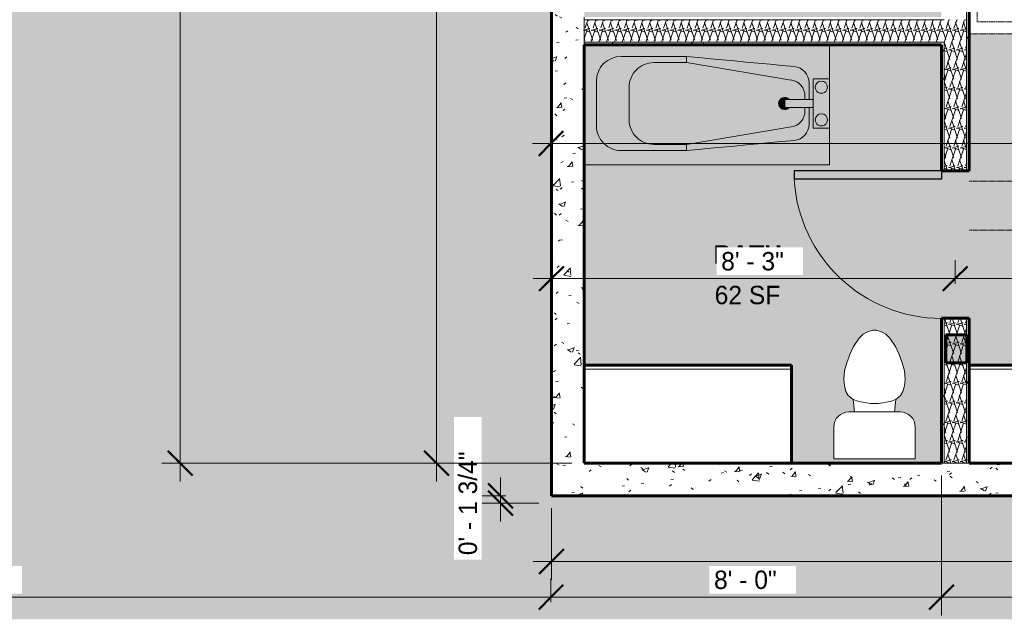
# Model space of a CAD drawing. Header units: inches. Extents: x 1931 to 3173, y 8366 to 8904.
# Tile 2 of 55: x 2204 to 2445, y 8366 to 8513. Entities that reach past the tile are written whole.
import ezdxf

# ---------------------------------------------------------------- set-up
doc = ezdxf.new("R2010")
doc.units = ezdxf.units.IN
doc.header["$MEASUREMENT"] = 0
doc.linetypes.add('Dash 1_16_', pattern=[0.125, 0.0625, -0.0625])
for name, color, linetype, lineweight in [('A-ANNO-DIMS', 211, 'Continuous', 9), ('A-ANNO-DIMS-48', 211, 'Continuous', 9), ('A-AREA-IDEN', 2, 'Continuous', 9), ('A-DOOR', 31, 'Continuous', 18), ('A-DOOR-1', 31, 'Continuous', 9), ('A-DOOR-2', 31, 'Continuous', 30), ('A-WALL', 113, 'Continuous', 18), ('A-WALL-PATT-1', 111, 'Continuous', 9), ('C-BLDG-PADS', 91, 'Continuous', 9), ('C-TOPO', 7, 'Continuous', 9), ('I-FURN-1', 253, 'Dash 1_16_', 9), ('I-FURN-HDLN-1', 253, 'Dash 1_16_', 9), ('I-WALL-1', 2, 'Continuous', 60), ('P-SANR-FIXT', 6, 'Continuous', 9), ('Q-CASE', 31, 'Continuous', 9), ('Q-CASE-1', 31, 'Continuous', 60), ('S-COLS', 52, 'Continuous', 9), ('S-COLS-1', 52, 'Continuous', 60), ('S-FNDN-1', 32, 'Continuous', 60)]:
    doc.layers.add(name, color=color, linetype=linetype, lineweight=lineweight)
doc.styles.add('Century Gothic', font='ufonts.com_century-gothic.ttf', dxfattribs={"height": 4.5})
doc.styles.add('Century Gothic_B', font='GOTHICB.TTF', dxfattribs={"height": 4.5})
doc.dimstyles.new('OD__1_4__Tol__', dxfattribs={"dimscale": 12, "dimtxt": 4.698757, "dimasz": 0.5, "dimexe": 0.375, "dimexo": 0.25, "dimgap": 0.375, "dimtad": 1, "dimrnd": 0.25, "dimzin": 1, "dimdsep": 46, "dimlunit": 4, "dimtxsty": 'Century Gothic', "dimblk1": 'OBLIQUE', "dimblk2": 'OBLIQUE', "dimsah": 1, "dimcen": 0.09, "dimdle": 0.375, "dimazin": 0, "dimtfac": 1, "dimtdec": 4, "dimtix": 1, "dimtmove": 0, "dimatfit": 3, "dimfxl": 1, "dimtvp": 1, "dimtfill": 1, "dimfrac": 2, "dimtolj": 1, "dimtzin": 0, "dimarcsym": 2})
doc.dimstyles.new('OD__1__Tol__', dxfattribs={"dimscale": 12, "dimtxt": 4.698757, "dimasz": 0.5, "dimexe": 0.375, "dimexo": 0.25, "dimgap": 0.0625, "dimtad": 1, "dimdec": 0, "dimzin": 3, "dimdsep": 46, "dimlunit": 4, "dimtxsty": 'Century Gothic', "dimblk1": 'OBLIQUE', "dimblk2": 'OBLIQUE', "dimsah": 1, "dimcen": 0.09, "dimdle": 0.375, "dimazin": 0, "dimtfac": 1, "dimtdec": 4, "dimtix": 1, "dimtmove": 0, "dimatfit": 3, "dimfxl": 1, "dimtvp": 1, "dimtfill": 1, "dimfrac": 2, "dimtolj": 1, "dimtzin": 0, "dimarcsym": 2})
pattern_1 = [(50, (0, 0), (13.77135, -1.20496), [1.44, -15.84]), (355, (0, 0), (-2.66442, 14.442176), [1.152, -12.672]), (100.451, (1.148, -0.1), (11.107076, 13.237366), [1.224, -13.462]), (46.184, (0, 3.84), (20.491284, -3.17785), [2.16, -23.76]), (96.636, (1.708, 3.575), (17.94587, 18.703152), [1.836, -20.193]), (351.184, (0, 3.84), (17.94541, 18.702614), [1.728, -19.008]), (21, (1.92, 2.88), (11.460518, -7.730365), [1.44, -15.84]), (326, (1.92, 2.88), (4.671352, 13.923149), [1.152, -12.672]), (71.451, (2.875, 2.236), (16.13207, 6.192844), [1.224, -13.462]), (37.5, (0, 0), (0.233123, 6.3917502), [0.634, -11.885, 0.634, -12.23, -12.72]), (37.5, (0, 0), (0.233123, 6.3917502), [-25.382, 0.634, -12.086]), (7.5, (0, 0), (5.0507295, 7.573041), [0.634, -6.701, 0.634, -11.597, -4.848]), (7.5, (0, 0), (5.0507295, 7.573041), [-19.565, 0.634, -4.214]), (327.5, (-4.282, 0), (10.2495805, -0.4328898), [0.634, -4.166, 0.634, -14.342, -19.872]), (327.5, (-4.282, 0), (10.2495805, -0.4328898), [-19.776, 0.634, -19.238]), (317.5, (-6.202, 0), (11.19739, 1.922144), [0.634, -5.606, 0.634, -9.312, -14.112]), (317.5, (-6.202, 0), (11.19739, 1.922144), [-16.186, 0.634, -13.478])]
pattern_2 = [(0, (0, 0), (15.36, 3.84), [0.634, -10.886, 0.634, -10.886, -61.44]), (0, (0, 0), (15.36, 3.84), [-23.04, 0.634, -22.406, 0.634, -10.886, -26.88]), (0, (0, 0), (15.36, 3.84), [-57.6, 0.634, -7.046, 0.634, -18.566]), (120, (5.76, 1.92), (-11.0055376, 11.3821502), [0.634, -10.886, 0.634, -10.886, -61.44]), (120, (5.76, 1.92), (-11.0055376, 11.3821502), [-23.04, 0.634, -22.406, 0.634, -10.886, -26.88]), (120, (5.76, 1.92), (-11.0055376, 11.3821502), [-57.6, 0.634, -7.046, 0.634, -18.566]), (240, (7.68, 9.6), (-4.3544624, -15.2221502), [0.634, -10.886, 0.634, -10.886, -61.44]), (240, (7.68, 9.6), (-4.3544624, -15.2221502), [-23.04, 0.634, -22.406, 0.634, -10.886, -26.88]), (240, (7.68, 9.6), (-4.3544624, -15.2221502), [-57.6, 0.634, -7.046, 0.634, -18.566])]
pattern_3 = [(161.57, (0.24, 0.24), (-1.920451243, 0.000150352), [0, -13.661, 1.517, 0]), (18.43, (-0.24, 0.24), (-1.920451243, -0.000150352), [0, -13.661, 1.517, 0]), (108.43, (0.24, 0.24), (0.959969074, -4.80073665), [4.553, -10.625]), (71.57, (-0.24, 0.24), (0.959969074, 4.80073665), [4.553, -10.625])]

# ---------------------------------------------------------------- blocks, each defined once
blk = doc.blocks.new('Bed-Standard - King 78_ x 80_-1097823-FLOOR PLAN - BASEMENT')
at = {"layer": 'I-FURN-1'}
for p, q in [((-28.31, 38.2), (-28.31, -41.8)), ((-25.31, 36.2), (-25.31, 24.2)), ((-25.31, 36.2), (46.69, 36.2)), ((46.69, 36.2), (46.69, 24.2)), ((49.69, -41.8), (49.69, 38.2)), ((49.69, 24.2), (-28.31, 17.63)), ((-25.31, 24.2), (46.69, 24.2)), ((-28.31, -41.8), (49.69, -41.8))]:
    blk.add_line(p, q, dxfattribs=at)
at = {"layer": 'I-FURN-HDLN-1'}
for p, q in [((-76.31, 38.2), (-76.31, -41.8)), ((-64.31, 38.2), (-64.31, -77.8)), ((-64.31, -77.8), (85.06, -77.8))]:
    blk.add_line(p, q, dxfattribs=at)
blk = doc.blocks.new('Single-Flush - 36_ x 84_-1347204-FLOOR PLAN - BASEMENT')
at = {"layer": 'A-DOOR-1'}
blk.add_arc((18, 3.37), 36.07, 93.1789, 180, dxfattribs=at)
at = {"layer": 'A-DOOR-2'}
for p, q in [((16, 3.37), (16, 39.39)), ((18, 39.39), (16, 39.39)), ((18, 3.37), (18, 39.39)), ((18, 3.37), (16, 3.37))]:
    blk.add_line(p, q, dxfattribs=at)
blk = doc.blocks.new('M_Toilet-Domestic-3D - M_Toilet-Domestic-3D-1093260-FLOOR PLAN - BASEMENT')
at = {"layer": 'P-SANR-FIXT'}
for p, q in [((-9.98, 19.48), (9.98, 19.48)), ((-9.98, 11.75), (-9.98, 19.48)), ((9.98, 19.48), (9.98, 11.75)), ((6.25, 8.02), (-6.25, 8.02)), ((-4.86, 8.02), (-5.21, 5)), ((4.86, 8.02), (5.21, 5)), ((-5.21, 5), (-6.4, 4)), ((-3.84, 5.5), (-5.21, 5)), ((-1, 6), (-3.84, 5.5)), ((1, 6), (-1, 6)), ((3.84, 5.5), (1, 6)), ((5.21, 5), (3.84, 5.5)), ((6.4, 4), (5.21, 5)), ((-6.97, 3), (-7.24, 2)), ((-6.4, 4), (-6.97, 3)), ((6.97, 3), (6.4, 4)), ((7.24, 2), (6.97, 3)), ((-7.41, 1), (-7.5, 0)), ((-7.5, 0), (-7.33, -1.99)), ((-7.24, 2), (-7.41, 1)), ((7.41, 1), (7.24, 2)), ((7.33, -1.99), (7.5, 0)), ((7.5, 0), (7.41, 1)), ((-7.33, -1.99), (-6.79, -4)), ((6.79, -4), (7.33, -1.99)), ((-6.79, -4), (-6.06, -6)), ((6.06, -6), (6.79, -4)), ((-6.06, -6), (-5.13, -8)), ((5.13, -8), (6.06, -6)), ((-5.13, -8), (-3.74, -10)), ((3.74, -10), (5.13, -8)), ((-3.74, -10), (-2.74, -11)), ((-2.74, -11), (-1.87, -11.5)), ((-1.87, -11.5), (-0.5, -12)), ((-0.5, -12), (0.5, -12)), ((0.5, -12), (1.87, -11.5)), ((1.87, -11.5), (2.74, -11)), ((2.74, -11), (3.74, -10))]:
    blk.add_line(p, q, dxfattribs=at)
for centre, start, end in [((-6.25, 11.75), 180, 270), ((6.25, 11.75), 270, 360)]:
    blk.add_arc(centre, 3.73, start, end, dxfattribs=at)
blk = doc.blocks.new('OD_CW_Base Cabinet - OD_CW_Base Cabinet-1347006-FLOOR PLAN - BASEMENT')
at = {"layer": 'Q-CASE'}
for p, q in [((0.74, 1), (0.74, 24)), ((0.74, 0), (0.74, 1)), ((0.74, 1), (51.41, 1)), ((51.41, 1), (0.74, 1)), ((51.41, 0), (0.74, 0))]:
    blk.add_line(p, q, dxfattribs=at)
at = {"layer": 'Q-CASE-1'}
for p, q in [((0.74, 24), (0.74, 0)), ((0.74, 0), (51.41, 0))]:
    blk.add_line(p, q, dxfattribs=at)
blk = doc.blocks.new('Bath Tub - Maestro - 60_x30_-1093249-FLOOR PLAN - BASEMENT')
at = {"layer": 'P-SANR-FIXT'}
for points in [[(0, 30), (0, 21), (4, 21), (4, 16), (5, 16), (5, 20.04), (5.05, 20.7), (5.21, 21.33), (5.48, 21.94), (5.83, 22.49), (6.27, 22.97), (6.79, 23.38), (7.36, 23.69), (7.98, 23.91), (8.63, 24.03), (35, 26.5), (51, 26.5), (52.55, 26.3), (54, 25.7), (55.24, 24.74), (56.2, 23.5), (56.8, 22.05), (57, 20.5), (57, 9.5), (56.91, 8.46), (56.64, 7.45), (56.2, 6.5), (55.6, 5.64), (54.86, 4.9), (54, 4.3), (53.05, 3.86), (52.04, 3.59), (51, 3.5), (35, 3.5), (8.63, 5.97), (7.98, 6.09), (7.36, 6.31), (6.79, 6.62), (6.27, 7.03), (5.83, 7.51), (5.48, 8.06), (5.21, 8.67), (5.05, 9.3), (5, 9.96), (5, 14), (4, 14), (4, 9), (0, 9), (0, 0.62), (60, 0.62), (60, 30), (16.26, 30)], [(35, 26.5), (8.63, 24.03), (9.35, 20.74), (35, 25.02), (35, 26.23)], [(49, 26.5), (35, 26.5), (35, 25), (43, 25), (51, 26.5), (49.3, 26.5)], [(51, 26.5), (43, 25), (44.55, 24.8), (46, 24.2), (47.24, 23.24), (48.2, 22), (48.8, 20.5), (49, 19), (57, 20.5), (56.8, 22.05), (56.2, 23.5), (55.24, 24.74), (54, 25.7), (52.55, 26.3)], [(35, 25), (9.24, 20.7), (8.03, 20.28), (6.95, 19.38), (6.24, 18.17), (6, 16.8), (6, 16), (10.94, 16), (10.94, 14), (6, 14), (6, 13.2), (6.24, 11.83), (6.95, 10.62), (8.03, 9.72), (9.35, 9.26), (35, 5), (43, 5), (44.55, 5.2), (46.03, 5.83), (47.28, 6.81), (48.2, 8), (48.8, 9.5), (49, 11), (49, 19), (48.8, 20.55), (48.16, 22.05), (47.24, 23.24), (46, 24.2), (44.55, 24.8), (43, 25), (35.48, 25)], [(8.63, 24.03), (7.98, 23.91), (7.3, 23.66), (6.73, 23.33), (6.27, 22.97), (5.83, 22.49), (5.48, 21.94), (5.21, 21.33), (5.05, 20.7), (5, 20.04), (6, 16.8), (6.26, 18.2), (6.99, 19.42), (8.03, 20.28), (9.35, 20.74), (8.72, 23.61)], [(57, 20.5), (49, 19), (49, 11), (57, 9.5), (57, 19.75)], [(6.65, 16), (4, 16), (4, 14), (10.94, 14), (10.94, 16)], [(10.94, 16.5), (10.55, 16.45), (10.19, 16.3), (9.83, 16), (10.94, 15.99), (10.94, 14), (9.83, 14), (9.88, 13.94), (10.19, 13.7), (10.55, 13.55), (10.94, 13.5), (11.33, 13.55), (11.69, 13.7), (12, 13.94), (12.24, 14.25), (12.39, 14.61), (12.44, 15), (12.39, 15.39), (12.24, 15.75), (12, 16.06), (11.69, 16.3), (11.33, 16.45)], [(6, 13.2), (5, 9.96), (5.05, 9.3), (5.24, 8.6), (5.48, 8.06), (5.87, 7.47), (6.33, 6.98), (6.79, 6.62), (7.36, 6.31), (7.98, 6.09), (8.63, 5.97), (9.35, 9.26), (8.03, 9.72), (6.95, 10.62), (6.24, 11.83), (6.12, 12.55)], [(49, 11), (48.8, 9.45), (48.2, 8), (47.24, 6.76), (46, 5.8), (44.55, 5.2), (43, 5), (51, 3.5), (52.04, 3.59), (53.05, 3.86), (54, 4.3), (54.86, 4.9), (55.6, 5.64), (56.2, 6.5), (56.66, 7.53), (56.91, 8.46), (57, 9.5), (50.46, 10.73)], [(9.35, 9.26), (8.63, 5.97), (35, 3.5), (35, 5), (11.46, 8.91)], [(35, 5), (35, 3.5), (51, 3.5), (43, 5), (35.48, 5)]]:
    blk.add_hatch(color=256, dxfattribs=at).paths.add_polyline_path(points, flags=0)
h = blk.add_hatch(color=256, dxfattribs=at)
h.paths.add_polyline_path([(0, 21), (0, 9), (4, 9), (4, 21), (1.85, 21)], flags=0)
h.paths.add_polyline_path([(2, 20.5), (2.39, 20.45), (2.75, 20.3), (3.06, 20.06), (3.3, 19.75), (3.45, 19.39), (3.5, 19), (3.45, 18.61), (3.3, 18.25), (3.06, 17.94), (2.75, 17.7), (2.39, 17.55), (2, 17.5), (1.61, 17.55), (1.25, 17.7), (0.94, 17.94), (0.7, 18.25), (0.55, 18.61), (0.5, 19), (0.55, 19.39), (0.7, 19.75), (0.94, 20.06), (1.25, 20.3), (1.61, 20.45), (1.85, 20.48)], flags=0)
h.paths.add_polyline_path([(2, 12.5), (2.39, 12.45), (2.75, 12.3), (3.06, 12.06), (3.3, 11.75), (3.45, 11.39), (3.5, 11), (3.45, 10.61), (3.3, 10.25), (3.06, 9.94), (2.75, 9.7), (2.39, 9.55), (2, 9.5), (1.61, 9.55), (1.25, 9.7), (0.94, 9.94), (0.7, 10.25), (0.55, 10.61), (0.5, 11), (0.55, 11.39), (0.7, 11.75), (0.94, 12.06), (1.25, 12.3), (1.61, 12.45), (1.85, 12.48)], flags=0)
h = blk.add_hatch(color=256, dxfattribs=at)
h.paths.add_polyline_path([(2, 20.5), (1.61, 20.45), (1.25, 20.3), (0.94, 20.06), (0.7, 19.75), (0.55, 19.39), (0.5, 19), (0.55, 18.61), (0.7, 18.25), (0.94, 17.94), (1.25, 17.7), (1.61, 17.55), (2, 17.5), (2.39, 17.55), (2.75, 17.7), (3.06, 17.94), (3.3, 18.25), (3.45, 18.61), (3.5, 19), (3.44, 19.41), (3.3, 19.75), (3.06, 20.06), (2.75, 20.3), (2.39, 20.45)], flags=0)
h.paths.add_polyline_path([(2, 12.5), (1.61, 12.45), (1.25, 12.3), (0.94, 12.06), (0.7, 11.75), (0.55, 11.39), (0.5, 11), (0.55, 10.61), (0.7, 10.25), (0.94, 9.94), (1.25, 9.7), (1.61, 9.55), (2, 9.5), (2.39, 9.55), (2.75, 9.7), (3.06, 9.94), (3.3, 10.25), (3.45, 10.61), (3.5, 11.01), (3.45, 11.39), (3.3, 11.75), (3.06, 12.06), (2.75, 12.3), (2.39, 12.45)], flags=0)
h = blk.add_hatch(color=256, dxfattribs=at)
h.paths.add_polyline_path([(5, 20.04), (5, 16), (6, 16), (6, 16.8), (5.05, 19.87)], flags=0)
h.paths.add_polyline_path([(5, 14), (5, 9.96), (6, 13.2), (6, 14), (5.32, 14)], flags=0)
for p, q in [((60, 30), (0, 30)), ((0, 30), (0, 21)), ((35, 26.5), (51, 26.5)), ((35, 26.5), (35, 25)), ((35, 25), (9.35, 20.74)), ((43, 25), (35, 25)), ((4, 21), (0, 21)), ((0, 21), (0, 9)), ((4, 16), (4, 21)), ((5, 16), (5, 20.04)), ((57, 20.5), (57, 9.5)), ((49, 11), (49, 19)), ((4, 14), (4, 16)), ((4, 16), (10.94, 16)), ((6, 16.8), (6, 16)), ((10.94, 14), (10.94, 16)), ((4, 9), (4, 14)), ((10.94, 14), (4, 14)), ((5, 9.96), (5, 14)), ((6, 14), (6, 13.2)), ((0, 9), (0, 0.62)), ((0, 9), (4, 9)), ((9.35, 9.26), (35, 5)), ((35, 3.5), (35, 5)), ((35, 5), (43, 5)), ((51, 3.5), (35, 3.5))]:
    blk.add_line(p, q, dxfattribs=at)
at = {"layer": 'P-SANR-FIXT', "flags": 128}
for points in [[(8.63, 24.03), (11.56, 24.3), (14.49, 24.58), (17.42, 24.85), (20.35, 25.13), (23.28, 25.4), (26.21, 25.68), (29.14, 25.95), (32.07, 26.23), (35, 26.5)], [(35, 3.5), (32.07, 3.77), (29.14, 4.05), (26.21, 4.32), (23.28, 4.6), (20.35, 4.87), (17.42, 5.15), (14.49, 5.42), (11.56, 5.7), (8.63, 5.97)]]:
    blk.add_lwpolyline(points, dxfattribs=at)
at = {"layer": 'P-SANR-FIXT'}
for centre, radius, start, end in [((51, 20.5), 6, 360, 90), ((43, 19), 6, 360, 90), ((9, 20.04), 4, 95.3558, 180), ((2, 19), 1.5, 360, 180), ((10, 16.8), 4, 99.4223, 180), ((2, 19), 1.5, 180, 360), ((10.94, 15), 1.5, 360, 137.9289), ((10.94, 15), 1.5, 222.0711, 360), ((2, 11), 1.5, 360, 180), ((10, 13.2), 4, 180, 260.5777), ((2, 11), 1.5, 180, 360), ((9, 9.96), 4, 180, 264.6442), ((43, 11), 6, 270, 0), ((51, 9.5), 6, 270, 360)]:
    blk.add_arc(centre, radius, start, end, dxfattribs=at)
blk = doc.blocks.new('OD_CW_Base Cabinet - OD_CW_Base Cabinet-1356342-FLOOR PLAN - BASEMENT')
at = {"layer": 'Q-CASE'}
for p, q in [((0.74, 1), (202.61, 1)), ((202.61, 1), (0.74, 1)), ((202.61, 0), (0.74, 0))]:
    blk.add_line(p, q, dxfattribs=at)
at = {"layer": 'Q-CASE-1'}
blk.add_line((0.74, 0), (202.61, 0), dxfattribs=at)
blk = doc.blocks.new('DIMBLOCK3-FLOOR PLAN - BASEMENT')
at = {"layer": 'A-ANNO-DIMS-48'}
for p, q in [((2429.71, 8401.57), (2429.71, 8367.28)), ((2429.71, 8371.78), (2429.71, 8401.57)), ((2646.34, 8370.54), (2646.34, 8376.28)), ((2646.34, 8371.78), (2429.71, 8371.78)), ((2646.34, 8371.78), (2646.34, 8370.54))]:
    blk.add_line(p, q, dxfattribs=at)
at = {"layer": 'A-ANNO-DIMS-48', "lineweight": 50}
for p, q in [((2429.71, 8371.78), (2432.71, 8374.78)), ((2646.34, 8371.78), (2649.34, 8374.78)), ((2429.71, 8371.78), (2426.71, 8368.78)), ((2646.34, 8371.78), (2643.34, 8368.78))]:
    blk.add_line(p, q, dxfattribs=at)
at = {"layer": 'A-ANNO-DIMS-48', "color": 0, "insert": (2528.4, 8378.3), "char_height": 4.5, "width": 23.091, "attachment_point": 1, "line_spacing_factor": 0.984502, "style": 'Century Gothic', "bg_fill": 3, "box_fill_scale": 1.25, "bg_fill_color": 256, "bg_fill_true_color": 13158600, "bg_fill_transparency": 0}
blk.add_mtext('18\' - 1"', dxfattribs=at)
blk = doc.blocks.new('_Oblique')
at = {"color": 0, "linetype": 'ByBlock', "lineweight": -2}
blk.add_line((-0.5, -0.5), (0.5, 0.5), dxfattribs=at)
blk = doc.blocks.new('DIMBLOCK4-FLOOR PLAN - BASEMENT')
at = {"layer": 'A-ANNO-DIMS-48'}
for p, q in [((2429.71, 8401.57), (2429.71, 8367.28)), ((2429.71, 8371.78), (2429.71, 8401.57)), ((2334.21, 8370.54), (2334.21, 8376.28)), ((2429.71, 8371.78), (2334.21, 8371.78)), ((2334.21, 8371.78), (2334.21, 8370.54))]:
    blk.add_line(p, q, dxfattribs=at)
at = {"layer": 'A-ANNO-DIMS-48', "lineweight": 50}
for p, q in [((2334.21, 8371.78), (2337.21, 8374.78)), ((2429.71, 8371.78), (2432.71, 8374.78)), ((2334.21, 8371.78), (2331.21, 8368.78)), ((2429.71, 8371.78), (2426.71, 8368.78))]:
    blk.add_line(p, q, dxfattribs=at)
at = {"layer": 'A-ANNO-DIMS-48', "color": 0, "insert": (2374.09, 8378.3), "char_height": 4.5, "width": 18.8845, "attachment_point": 1, "line_spacing_factor": 0.984502, "style": 'Century Gothic', "bg_fill": 3, "box_fill_scale": 1.25, "bg_fill_color": 256, "bg_fill_true_color": 13158600, "bg_fill_transparency": 0}
blk.add_mtext('8\' - 0"', dxfattribs=at)
blk = doc.blocks.new('DIMBLOCK5-FLOOR PLAN - BASEMENT')
at = {"layer": 'A-ANNO-DIMS-48'}
for p, q in [((2046.34, 8370.54), (2046.34, 8376.28)), ((2334.21, 8370.54), (2334.21, 8376.28)), ((2334.21, 8371.78), (2041.84, 8371.78)), ((2046.34, 8371.78), (2046.34, 8370.54)), ((2334.21, 8371.78), (2334.21, 8370.54))]:
    blk.add_line(p, q, dxfattribs=at)
at = {"layer": 'A-ANNO-DIMS-48', "lineweight": 50}
for p, q in [((2046.34, 8371.78), (2049.34, 8374.78)), ((2334.21, 8371.78), (2337.21, 8374.78)), ((2046.34, 8371.78), (2043.34, 8368.78)), ((2334.21, 8371.78), (2331.21, 8368.78))]:
    blk.add_line(p, q, dxfattribs=at)
at = {"layer": 'A-ANNO-DIMS-48', "color": 0, "insert": (2180.65, 8378.3), "char_height": 4.5, "width": 23.091, "attachment_point": 1, "line_spacing_factor": 0.984502, "style": 'Century Gothic', "bg_fill": 3, "box_fill_scale": 1.25, "bg_fill_color": 256, "bg_fill_true_color": 13158600, "bg_fill_transparency": 0}
blk.add_mtext('24\' - 0"', dxfattribs=at)
blk = doc.blocks.new('DIMBLOCK25-FLOOR PLAN - BASEMENT')
at = {"layer": 'A-ANNO-DIMS-48'}
for p, q in [((2321.88, 8401.07), (2321.88, 8390.28)), ((2323.13, 8396.57), (2317.38, 8396.57)), ((2321.88, 8396.57), (2323.13, 8396.57)), ((2331.21, 8394.78), (2317.38, 8394.78)), ((2321.88, 8394.78), (2331.21, 8394.78))]:
    blk.add_line(p, q, dxfattribs=at)
at = {"layer": 'A-ANNO-DIMS-48', "lineweight": 50}
for p, q in [((2321.88, 8396.57), (2318.88, 8399.57)), ((2321.88, 8394.78), (2318.88, 8397.78)), ((2321.88, 8396.57), (2324.88, 8393.57)), ((2321.88, 8394.78), (2324.88, 8391.78))]:
    blk.add_line(p, q, dxfattribs=at)
at = {"layer": 'A-ANNO-DIMS-48', "color": 0, "insert": (2311.62, 8382.07), "char_height": 4.5, "width": 32.6676, "attachment_point": 1, "rotation": 90, "line_spacing_factor": 0.984502, "style": 'Century Gothic', "bg_fill": 3, "box_fill_scale": 1.25, "bg_fill_color": 256, "bg_fill_true_color": 13158600, "bg_fill_transparency": 0}
blk.add_mtext('0\' - 1 3/4"', dxfattribs=at)
blk = doc.blocks.new('DIMBLOCK26-FLOOR PLAN - BASEMENT')
at = {"layer": 'A-ANNO-DIMS-48', "lineweight": 50}
for p, q in [((2334.21, 8482.8), (2337.21, 8485.8)), ((2646.34, 8482.8), (2649.34, 8485.8)), ((2334.21, 8482.8), (2331.21, 8479.8)), ((2646.34, 8482.8), (2643.34, 8479.8))]:
    blk.add_line(p, q, dxfattribs=at)
at = {"layer": 'A-ANNO-DIMS-48'}
for p, q in [((2334.21, 8484.04), (2334.21, 8478.3)), ((2334.21, 8482.8), (2334.21, 8484.04)), ((2646.34, 8484.04), (2646.34, 8478.3)), ((2646.34, 8482.8), (2646.34, 8484.04)), ((2329.71, 8482.8), (2650.84, 8482.8))]:
    blk.add_line(p, q, dxfattribs=at)
at = {"layer": 'A-ANNO-DIMS-48', "color": 0, "insert": (2480.65, 8489.32), "char_height": 4.5, "width": 23.091, "attachment_point": 1, "line_spacing_factor": 0.984502, "style": 'Century Gothic', "bg_fill": 3, "box_fill_scale": 1.25, "bg_fill_color": 256, "bg_fill_true_color": 13158600, "bg_fill_transparency": 0}
blk.add_mtext('26\' - 0"', dxfattribs=at)
blk = doc.blocks.new('DIMBLOCK29-FLOOR PLAN - BASEMENT')
at = {"layer": 'A-ANNO-DIMS-48'}
for p, q in [((2306.22, 8697.07), (2306.22, 8400.07)), ((2307.46, 8692.57), (2301.72, 8692.57)), ((2306.22, 8692.57), (2307.46, 8692.57)), ((2331.34, 8404.57), (2301.72, 8404.57)), ((2306.22, 8404.57), (2331.34, 8404.57))]:
    blk.add_line(p, q, dxfattribs=at)
at = {"layer": 'A-ANNO-DIMS-48', "lineweight": 50}
for p, q in [((2306.22, 8692.57), (2303.22, 8695.57)), ((2306.22, 8692.57), (2309.22, 8689.57)), ((2306.22, 8404.57), (2303.22, 8407.57)), ((2306.22, 8404.57), (2309.22, 8401.57))]:
    blk.add_line(p, q, dxfattribs=at)
at = {"layer": 'A-ANNO-DIMS-48', "color": 0, "insert": (2299.7, 8538.95), "char_height": 4.5, "width": 23.091, "attachment_point": 1, "rotation": 90, "line_spacing_factor": 0.984502, "style": 'Century Gothic', "bg_fill": 3, "box_fill_scale": 1.25, "bg_fill_color": 256, "bg_fill_true_color": 13158600, "bg_fill_transparency": 0}
blk.add_mtext('24\' - 0"', dxfattribs=at)
blk = doc.blocks.new('DIMBLOCK31-FLOOR PLAN - BASEMENT')
at = {"layer": 'A-ANNO-DIMS-48'}
for p, q in [((2243.52, 8697.07), (2243.52, 8400.07)), ((2244.77, 8692.57), (2239.02, 8692.57)), ((2243.52, 8692.57), (2244.77, 8692.57)), ((2339.34, 8404.57), (2239.02, 8404.57)), ((2243.52, 8404.57), (2339.34, 8404.57))]:
    blk.add_line(p, q, dxfattribs=at)
at = {"layer": 'A-ANNO-DIMS-48', "lineweight": 50}
for p, q in [((2243.52, 8692.57), (2240.52, 8695.57)), ((2243.52, 8692.57), (2246.52, 8689.57)), ((2243.52, 8404.57), (2240.52, 8407.57)), ((2243.52, 8404.57), (2246.52, 8401.57))]:
    blk.add_line(p, q, dxfattribs=at)
at = {"layer": 'A-ANNO-DIMS-48', "color": 0, "insert": (2237.01, 8538.95), "char_height": 4.5, "width": 23.091, "attachment_point": 1, "rotation": 90, "line_spacing_factor": 0.984502, "style": 'Century Gothic', "bg_fill": 3, "box_fill_scale": 1.25, "bg_fill_color": 256, "bg_fill_true_color": 13158600, "bg_fill_transparency": 0}
blk.add_mtext('24\' - 0"', dxfattribs=at)
blk = doc.blocks.new('DIMBLOCK40-FLOOR PLAN - BASEMENT')
at = {"layer": 'A-ANNO-DIMS-48'}
for p, q in [((2334.34, 8393.57), (2334.34, 8376.04)), ((2334.34, 8380.54), (2334.34, 8393.57)), ((2646.34, 8393.57), (2646.34, 8376.04)), ((2646.34, 8380.54), (2646.34, 8393.57)), ((2646.34, 8380.54), (2329.84, 8380.54))]:
    blk.add_line(p, q, dxfattribs=at)
at = {"layer": 'A-ANNO-DIMS-48', "lineweight": 50}
for p, q in [((2334.34, 8380.54), (2337.34, 8383.54)), ((2646.34, 8380.54), (2649.34, 8383.54)), ((2334.34, 8380.54), (2331.34, 8377.54)), ((2646.34, 8380.54), (2643.34, 8377.54))]:
    blk.add_line(p, q, dxfattribs=at)
at = {"layer": 'A-ANNO-DIMS-48', "color": 0, "insert": (2480.72, 8387.06), "char_height": 4.5, "width": 23.091, "attachment_point": 1, "line_spacing_factor": 0.984502, "style": 'Century Gothic', "bg_fill": 3, "box_fill_scale": 1.25, "bg_fill_color": 256, "bg_fill_true_color": 13158600, "bg_fill_transparency": 0}
blk.add_mtext('26\' - 0"', dxfattribs=at)
blk = doc.blocks.new('DIMBLOCK43-FLOOR PLAN - BASEMENT')
at = {"layer": 'A-ANNO-DIMS-48'}
for p, q in [((2433.09, 8448.47), (2433.09, 8454.22)), ((2646.34, 8448.47), (2646.34, 8454.22)), ((2650.84, 8449.72), (2433.09, 8449.72)), ((2433.09, 8449.72), (2433.09, 8448.47)), ((2646.34, 8449.72), (2646.34, 8448.47))]:
    blk.add_line(p, q, dxfattribs=at)
at = {"layer": 'A-ANNO-DIMS-48', "lineweight": 50}
for p, q in [((2433.09, 8449.72), (2436.09, 8452.72)), ((2646.34, 8449.72), (2649.34, 8452.72)), ((2433.09, 8449.72), (2430.09, 8446.72)), ((2646.34, 8449.72), (2643.34, 8446.72))]:
    blk.add_line(p, q, dxfattribs=at)
at = {"layer": 'A-ANNO-DIMS-48', "color": 0, "insert": (2530.09, 8456.23), "char_height": 4.5, "width": 23.091, "attachment_point": 1, "line_spacing_factor": 0.984502, "style": 'Century Gothic', "bg_fill": 3, "box_fill_scale": 1.25, "bg_fill_color": 256, "bg_fill_true_color": 13158600, "bg_fill_transparency": 0}
blk.add_mtext('17\' - 9"', dxfattribs=at)
blk = doc.blocks.new('DIMBLOCK44-FLOOR PLAN - BASEMENT')
at = {"layer": 'A-ANNO-DIMS-48'}
for p, q in [((2334.34, 8448.47), (2334.34, 8454.22)), ((2433.09, 8448.47), (2433.09, 8454.22)), ((2433.09, 8449.72), (2329.84, 8449.72)), ((2334.34, 8449.72), (2334.34, 8448.47)), ((2433.09, 8449.72), (2433.09, 8448.47))]:
    blk.add_line(p, q, dxfattribs=at)
at = {"layer": 'A-ANNO-DIMS-48', "lineweight": 50}
for p, q in [((2334.34, 8449.72), (2337.34, 8452.72)), ((2433.09, 8449.72), (2436.09, 8452.72)), ((2334.34, 8449.72), (2331.34, 8446.72)), ((2433.09, 8449.72), (2430.09, 8446.72))]:
    blk.add_line(p, q, dxfattribs=at)
at = {"layer": 'A-ANNO-DIMS-48', "color": 0, "insert": (2375.84, 8456.23), "char_height": 4.5, "width": 18.8845, "attachment_point": 1, "line_spacing_factor": 0.984502, "style": 'Century Gothic', "bg_fill": 3, "box_fill_scale": 1.25, "bg_fill_color": 256, "bg_fill_true_color": 13158600, "bg_fill_transparency": 0}
blk.add_mtext('8\' - 3"', dxfattribs=at)

msp = doc.modelspace()

# ---------------------------------------------------------------- hatches: boundary and pattern name
at = {"layer": 'A-WALL-PATT-1'}
h = msp.add_hatch(dxfattribs=at)
h.set_pattern_fill('FP_1', color=256, style=0, pattern_type=2)
h.set_pattern_definition(pattern_1)
h.paths.add_polyline_path([(2334.337, 8404.569), (2342.337, 8404.569), (2342.337, 8692.569), (2334.337, 8692.569), (2334.337, 8433.57)], flags=0)
h = msp.add_hatch(dxfattribs=at)
h.set_pattern_fill('FP_3', color=256, style=0, pattern_type=2)
h.set_pattern_definition(pattern_3)
h.paths.add_polyline_path([(2342.337, 8507.569), (2430.337, 8507.569), (2430.337, 8513.069), (2342.337, 8513.069)], flags=0)
h = msp.add_hatch(dxfattribs=at)
h.set_pattern_fill('FP_3', color=256, style=0, pattern_type=2)
h.set_pattern_definition(pattern_3)
h.paths.add_polyline_path([(2430.337, 8404.569), (2435.837, 8404.569), (2435.837, 8440.069), (2430.337, 8440.069), (2430.337, 8433.57)], flags=0)
h.paths.add_polyline_path([(2430.337, 8476.069), (2435.837, 8476.069), (2435.837, 8513.069), (2430.337, 8513.069), (2430.337, 8500.76)], flags=0)
h = msp.add_hatch(dxfattribs=at)
h.set_pattern_fill('FP_2', color=256, style=0, pattern_type=2)
h.set_pattern_definition(pattern_2)
h.paths.add_polyline_path([(2436.462, 8404.569), (2436.462, 8440.069), (2435.837, 8440.069), (2435.837, 8404.569)], flags=0)
h.paths.add_polyline_path([(2436.462, 8476.069), (2436.462, 8513.694), (2435.837, 8513.694), (2435.837, 8476.069)], flags=0)
h = msp.add_hatch(dxfattribs=at)
h.set_pattern_fill('FP_2', color=256, style=0, pattern_type=2)
h.set_pattern_definition(pattern_2)
h.paths.add_polyline_path([(2342.337, 8506.944), (2429.712, 8506.944), (2429.712, 8507.569), (2342.337, 8507.569)], flags=0)
h = msp.add_hatch(dxfattribs=at)
h.set_pattern_fill('FP_2', color=256, style=0, pattern_type=2)
h.set_pattern_definition(pattern_2)
h.paths.add_polyline_path([(2430.337, 8404.569), (2430.337, 8440.069), (2429.712, 8440.069), (2429.712, 8404.569)], flags=0)
h.paths.add_polyline_path([(2429.712, 8476.069), (2430.337, 8476.069), (2430.337, 8507.569), (2429.712, 8507.569), (2429.712, 8500.76)], flags=0)
h = msp.add_hatch(dxfattribs=at)
h.set_pattern_fill('FP_1', color=256, style=0, pattern_type=2)
h.set_pattern_definition(pattern_1)
h.paths.add_polyline_path([(2334.337, 8396.569), (2435.837, 8396.569), (2435.837, 8404.569), (2334.337, 8404.569)], flags=0)
h = msp.add_hatch(dxfattribs=at)
h.set_pattern_fill('FP_1', color=256, style=0, pattern_type=2)
h.set_pattern_definition(pattern_1)
h.paths.add_polyline_path([(2435.837, 8396.569), (2646.337, 8396.569), (2646.337, 8404.569), (2435.837, 8404.569)], flags=0)
at = {"layer": 'C-BLDG-PADS'}
h = msp.add_hatch(dxfattribs=at)
h.set_pattern_fill('FP_10', color=256, style=0, pattern_type=2)
h.set_pattern_definition(pattern_2)
h.paths.add_polyline_path([(2418.198, 8404.569), (2429.712, 8404.569), (2429.712, 8440.069), (2436.462, 8440.069), (2436.462, 8428.569), (2638.337, 8428.569), (2638.337, 8464.569), (2478.337, 8464.569), (2478.337, 8471.319), (2638.337, 8471.319), (2638.337, 8510.569), (2639.212, 8510.569), (2639.212, 8515.256), (2640.399, 8515.256), (2640.399, 8516.506), (2640.884, 8516.506), (2640.884, 8516.105), (2646.337, 8516.105), (2646.337, 8620.98), (2640.884, 8620.98), (2640.884, 8620.579), (2640.399, 8620.579), (2640.399, 8621.829), (2639.212, 8621.829), (2639.212, 8622.944), (2634.597, 8622.944), (2634.597, 8629.694), (2639.212, 8629.694), (2639.212, 8631.72), (2640.399, 8631.72), (2640.399, 8632.97), (2643.212, 8632.97), (2643.212, 8632.569), (2646.337, 8632.569), (2646.337, 8650.569), (2643.212, 8650.569), (2643.212, 8650.168), (2640.399, 8650.168), (2640.399, 8651.418), (2639.212, 8651.418), (2639.212, 8653.22), (2638.782, 8653.225), (2638.782, 8654.069), (2640.212, 8654.069), (2640.212, 8654.475), (2642.524, 8654.475), (2642.524, 8654.069), (2644.774, 8654.069), (2644.774, 8653.225), (2645.962, 8653.225), (2645.962, 8651.418), (2646.337, 8651.418), (2646.337, 8692.569), (2645.962, 8692.569), (2645.962, 8690.913), (2644.774, 8690.913), (2644.774, 8690.069), (2642.524, 8690.069), (2642.524, 8689.663), (2640.212, 8689.663), (2640.212, 8690.069), (2638.782, 8690.069), (2638.782, 8690.918), (2639.212, 8690.918), (2639.212, 8692.569), (2610.698, 8692.569), (2610.698, 8700.569), (2574.698, 8700.569), (2574.698, 8692.569), (2342.337, 8692.569), (2342.337, 8513.694), (2429.712, 8513.694), (2429.712, 8629.694), (2598.597, 8629.694), (2598.597, 8622.944), (2436.462, 8622.944), (2436.462, 8587.569), (2516.462, 8587.569), (2516.462, 8509.569), (2436.462, 8509.569), (2436.462, 8476.069), (2429.712, 8476.069), (2429.712, 8506.944), (2402.337, 8506.944), (2402.337, 8477.569), (2342.337, 8477.569), (2342.337, 8428.569), (2393.011, 8428.569), (2393.011, 8404.569), (2408.475, 8404.569)], flags=0)
h.paths.add_polyline_path([(2418.198, 8405.669), (2403.36, 8405.669), (2403.36, 8413.395), (2403.487, 8414.359), (2403.86, 8415.258), (2404.452, 8416.03), (2405.224, 8416.622), (2406.122, 8416.994), (2407.163, 8417.121), (2408.475, 8417.121), (2408.127, 8420.145), (2406.936, 8421.145), (2406.369, 8422.145), (2406.101, 8423.145), (2405.924, 8424.149), (2405.837, 8425.145), (2406.011, 8427.137), (2406.549, 8429.145), (2407.277, 8431.145), (2408.209, 8433.145), (2409.597, 8435.145), (2410.597, 8436.145), (2411.463, 8436.645), (2412.837, 8437.145), (2413.837, 8437.145), (2415.21, 8436.645), (2416.076, 8436.145), (2417.076, 8435.145), (2418.464, 8433.145), (2419.396, 8431.145), (2420.124, 8429.145), (2420.662, 8427.137), (2420.837, 8425.145), (2420.75, 8424.149), (2420.573, 8423.145), (2420.305, 8422.145), (2419.738, 8421.145), (2418.546, 8420.145), (2418.198, 8417.121), (2419.587, 8417.121), (2420.551, 8416.994), (2421.45, 8416.622), (2422.222, 8416.03), (2422.814, 8415.258), (2423.186, 8414.359), (2423.313, 8413.395), (2423.313, 8405.669)], flags=0)
h.paths.add_polyline_path([(2646.337, 8510.569), (2646.337, 8515.256), (2645.962, 8515.256), (2645.962, 8510.569)], flags=0)
h.paths.add_polyline_path([(2643.27, 8551.635), (2642.774, 8551.635), (2642.711, 8551.698), (2642.711, 8551.886), (2642.223, 8551.886), (2642.16, 8551.949), (2642.155, 8552.105), (2640.759, 8552.105), (2640.759, 8551.764), (2640.665, 8551.735), (2640.469, 8551.735), (2640.469, 8553.991), (2640.665, 8553.991), (2640.759, 8553.966), (2640.759, 8553.605), (2642.155, 8553.605), (2642.16, 8553.827), (2642.218, 8553.885), (2642.706, 8553.885), (2642.706, 8554.072), (2642.769, 8554.135), (2643.27, 8554.135), (2643.275, 8553.605), (2644.962, 8553.605), (2644.962, 8552.105), (2643.275, 8552.105), (2643.275, 8551.635)], flags=0)
h.paths.add_polyline_path([(2385.337, 8574.027), (2385.337, 8633.819), (2385.837, 8633.819), (2385.837, 8634.819), (2390.837, 8634.819), (2390.837, 8633.819), (2427.337, 8633.819), (2427.337, 8593.612), (2408.376, 8584.77), (2407.525, 8581.27), (2405.148, 8586.368), (2404.297, 8582.868), (2386.076, 8574.372)], flags=0)
h.paths.add_polyline_path([(2645.962, 8621.829), (2646.337, 8621.829), (2646.337, 8631.72), (2645.962, 8631.72), (2645.962, 8622.038)], flags=0)
at = {"layer": 'C-TOPO'}
h = msp.add_hatch(dxfattribs=at)
h.set_pattern_fill('FP_7', color=256, style=0, pattern_type=2)
h.set_pattern_definition([(0, (0, 0), (12, 12), [12, -12]), (0, (0, 4.5), (12, 12), [12, -12]), (0, (0, 9), (12, 12), [12, -12]), (90, (1.5, 10.5), (-12, 12), [12, -12]), (90, (6, 10.5), (-12, 12), [12, -12]), (90, (10.5, 10.5), (-12, 12), [12, -12])])
h.paths.add_polyline_path([(2232.767, 8366.381), (2495.135, 8366.381), (2486.507, 8396.536), (2486.526, 8396.569), (2334.337, 8396.569), (2334.337, 8700.569), (2046.337, 8700.569), (2046.337, 8629.319), (1958.672, 8629.319), (1942.248, 8366.381), (2232.34, 8366.381)], flags=0)
h.paths.add_polyline_path([(2894.008, 8366.381), (2905.895, 8366.381), (2890.207, 8398.466), (2888.355, 8402.55), (2885.853, 8405.669), (2843.986, 8405.669), (2856.479, 8390.097), (2865.727, 8369.699), (2864.238, 8366.381), (2875.747, 8366.381)], flags=0)
h.paths.add_polyline_path([(1947.458, 8865.68), (1952.73, 8865.801), (1957.839, 8866.838), (1962.933, 8867.643), (1968.077, 8867.813), (1973.55, 8867.515), (2046.337, 8867.515), (2046.337, 8868.569), (2626.744, 8868.569), (2630.364, 8874.08), (2680.38, 8878.529), (2713.529, 8881.862), (2717.306, 8884.557), (2744.476, 8891.373), (2771.701, 8903.897), (1935.102, 8903.897), (1933.986, 8899.104), (1932.538, 8893.627), (1931.329, 8888.196), (1930.802, 8882.953), (1931.398, 8878.042), (1933.555, 8873.608), (1937.312, 8869.862), (1942.139, 8867.114)], flags=0)
at = {"layer": 'S-COLS'}
msp.add_hatch(color=256, dxfattribs=at).paths.add_polyline_path([(2435.899, 8429.132), (2435.899, 8436.007), (2430.774, 8436.007), (2430.774, 8429.132)], flags=0)

# ---------------------------------------------------------------- linework, layer by layer
at = {"layer": 'A-WALL'}
for p, q in [((2435.837, 8476.069), (2435.837, 8623.569)), ((2342.337, 8513.694), (2342.337, 8506.944)), ((2342.337, 8513.069), (2430.337, 8513.069)), ((2342.337, 8507.569), (2430.337, 8507.569)), ((2430.337, 8476.069), (2430.337, 8507.569)), ((2430.337, 8404.569), (2430.337, 8440.069)), ((2435.837, 8404.569), (2435.837, 8440.069)), ((2429.712, 8404.569), (2436.462, 8404.569))]:
    msp.add_line(p, q, dxfattribs=at)
at = {"layer": 'I-WALL-1'}
for p, q in [((2436.462, 8476.069), (2436.462, 8622.944)), ((2342.337, 8506.944), (2429.712, 8506.944)), ((2429.712, 8506.944), (2429.712, 8476.069)), ((2429.712, 8476.069), (2436.462, 8476.069)), ((2429.712, 8440.069), (2429.712, 8404.569)), ((2436.462, 8440.069), (2429.712, 8440.069)), ((2436.462, 8404.569), (2436.462, 8440.069))]:
    msp.add_line(p, q, dxfattribs=at)
at = {"layer": 'S-COLS-1'}
for p, q in [((2430.774, 8436.007), (2430.774, 8429.132)), ((2435.899, 8436.007), (2430.774, 8436.007)), ((2435.899, 8429.132), (2435.899, 8436.007)), ((2430.774, 8429.132), (2435.899, 8429.132))]:
    msp.add_line(p, q, dxfattribs=at)
at = {"layer": 'S-FNDN-1'}
for p, q in [((2334.337, 8700.569), (2334.337, 8396.569)), ((2342.337, 8404.569), (2342.337, 8506.944)), ((2429.712, 8404.569), (2342.337, 8404.569)), ((2638.337, 8404.569), (2436.462, 8404.569)), ((2334.337, 8396.569), (2646.337, 8396.569))]:
    msp.add_line(p, q, dxfattribs=at)

# ---------------------------------------------------------------- block references
at = {"layer": 'A-DOOR', "rotation": 90.0000000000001}
msp.add_blockref('Single-Flush - 36_ x 84_-1347204-FLOOR PLAN - BASEMENT', (2433.087, 8458.069), dxfattribs=at)
at = {"layer": 'I-FURN-1', "rotation": 89.99999999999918}
msp.add_blockref('Bed-Standard - King 78_ x 80_-1097823-FLOOR PLAN - BASEMENT', (2474.667, 8537.881), dxfattribs=at)
at = {"layer": 'P-SANR-FIXT', "rotation": 180}
for name, p in [('Bath Tub - Maestro - 60_x30_-1093249-FLOOR PLAN - BASEMENT', (2402.337, 8507.569)), ('M_Toilet-Domestic-3D - M_Toilet-Domestic-3D-1093260-FLOOR PLAN - BASEMENT', (2413.337, 8425.145))]:
    msp.add_blockref(name, p, dxfattribs=at)
at = {"layer": 'Q-CASE', "rotation": 180}
for name, p in [('OD_CW_Base Cabinet - OD_CW_Base Cabinet-1347006-FLOOR PLAN - BASEMENT', (2393.749, 8428.569)), ('OD_CW_Base Cabinet - OD_CW_Base Cabinet-1356342-FLOOR PLAN - BASEMENT', (2639.074, 8428.569))]:
    msp.add_blockref(name, p, dxfattribs=at)

# ---------------------------------------------------------------- texts
at = {"layer": 'A-AREA-IDEN', "char_height": 4.5, "attachment_point": 1}
for s, insert, width, style in [('BATH', (2373.991, 8457.879), 18.786, 'Century Gothic_B'), ('62 SF', (2374.246, 8447.969), 18.18, 'Century Gothic')]:
    msp.add_mtext(s, dxfattribs=dict(at, insert=insert, width=width, style=style))

# ---------------------------------------------------------------- next in the draw order: dimensions: what is measured, and where the dimension line sits
at = {"layer": 'A-ANNO-DIMS'}
for base, p1, p2, override, picture, middle in [((2646.337, 8482.799), (2334.212, 8487.042), (2646.337, 8487.042), {"dimpost": '<>', "dimfxl": 312.125}, 'DIMBLOCK26-FLOOR PLAN - BASEMENT', (2490.274, 8485.912)), ((2433.087, 8449.716), (2646.337, 8445.473), (2433.087, 8445.473), {"dimpost": '<>', "dimfxl": 213.25}, 'DIMBLOCK43-FLOOR PLAN - BASEMENT', (2539.712, 8452.829)), ((2429.712, 8371.778), (2646.337, 8367.535), (2429.712, 8404.569), {"dimpost": '<>', "dimfxl": 219.767861}, 'DIMBLOCK3-FLOOR PLAN - BASEMENT', (2538.024, 8374.891))]:
    dim = msp.add_linear_dim(base=base, p1=p1, p2=p2, dimstyle='OD__1__Tol__', override=override, dxfattribs=at)
    dim.commit()
    dim.dimension.update_dxf_attribs({"geometry": picture, "text_midpoint": middle})

# ---------------------------------------------------------------- next in the draw order: dimensions: what is measured, and where the dimension line sits
dim = msp.add_linear_dim(base=(2334.211683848, 8371.777957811), p1=(2429.711683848, 8404.569381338), p2=(2334.211683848, 8367.535317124), dimstyle='OD__1__Tol__', override={"dimpost": '<>', "dimfxl": 102.429351}, dxfattribs=at)
dim.commit()
dim.dimension.update_dxf_attribs({"geometry": 'DIMBLOCK4-FLOOR PLAN - BASEMENT', "text_midpoint": (2381.961683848, 8374.891146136)})

# ---------------------------------------------------------------- next in the draw order: dimensions: what is measured, and where the dimension line sits
dim = msp.add_linear_dim(base=(2321.883, 8394.785), p1=(2326.126, 8396.569), p2=(2334.212, 8394.785), angle=90, dimstyle='OD__1_4__Tol__', override={"dimpost": '<>', "dimfxl": 8.280554}, dxfattribs=at)
dim.commit()
dim.dimension.update_dxf_attribs({"geometry": 'DIMBLOCK25-FLOOR PLAN - BASEMENT', "text_midpoint": (2314.771, 8395.677)})
dim = msp.add_linear_dim(base=(2046.337, 8371.778), p1=(2334.212, 8367.535), p2=(2046.337, 8367.535), dimstyle='OD__1__Tol__', override={"dimpost": '<>', "dimfxl": 287.875}, dxfattribs=at)
dim.commit()
dim.dimension.update_dxf_attribs({"geometry": 'DIMBLOCK5-FLOOR PLAN - BASEMENT', "text_midpoint": (2190.274, 8374.891)})

# ---------------------------------------------------------------- next in the draw order: dimensions: what is measured, and where the dimension line sits
dim = msp.add_linear_dim(base=(2306.221, 8404.569), p1=(2310.464, 8692.569), p2=(2334.337, 8404.569), angle=90, dimstyle='OD__1__Tol__', override={"dimpost": '<>', "dimfxl": 288.987736}, dxfattribs=at)
dim.commit()
dim.dimension.update_dxf_attribs({"geometry": 'DIMBLOCK29-FLOOR PLAN - BASEMENT', "text_midpoint": (2303.108, 8548.569)})
dim = msp.add_linear_dim(base=(2334.337, 8380.538), p1=(2646.337, 8396.569), p2=(2334.337, 8396.569), dimstyle='OD__1__Tol__', override={"dimpost": '<>', "dimfxl": 312}, dxfattribs=at)
dim.commit()
dim.dimension.update_dxf_attribs({"geometry": 'DIMBLOCK40-FLOOR PLAN - BASEMENT', "text_midpoint": (2490.337, 8383.652)})

# ---------------------------------------------------------------- next in the draw order: dimensions: what is measured, and where the dimension line sits
dim = msp.add_linear_dim(base=(2243.523, 8404.569), p1=(2247.766, 8692.569), p2=(2342.337, 8404.569), angle=90, dimstyle='OD__1__Tol__', override={"dimpost": '<>', "dimfxl": 303.129695}, dxfattribs=at)
dim.commit()
dim.dimension.update_dxf_attribs({"geometry": 'DIMBLOCK31-FLOOR PLAN - BASEMENT', "text_midpoint": (2240.41, 8548.569)})

# ---------------------------------------------------------------- next in the draw order: dimensions: what is measured, and where the dimension line sits
dim = msp.add_linear_dim(base=(2334.337, 8449.716), p1=(2433.087, 8445.473), p2=(2334.337, 8445.473), dimstyle='OD__1__Tol__', override={"dimpost": '<>', "dimfxl": 98.75}, dxfattribs=at)
dim.commit()
dim.dimension.update_dxf_attribs({"geometry": 'DIMBLOCK44-FLOOR PLAN - BASEMENT', "text_midpoint": (2383.712, 8452.829)})

doc.saveas('drawing.dxf')
